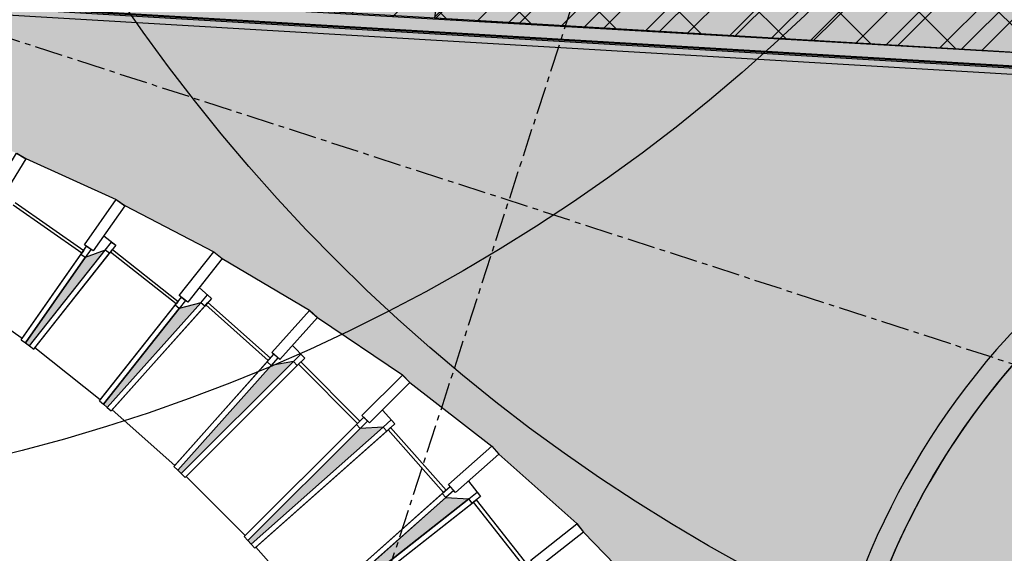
# Model space of a CAD drawing. Header units: millimetres. Extents: x -4106 to 114694, y -37499 to 54647.
# Tile 56 of 109: x 42428 to 53494, y 14123 to 20118. Entities that reach past the tile are written whole.
import ezdxf

# ---------------------------------------------------------------- set-up
doc = ezdxf.new("R2010")
doc.units = ezdxf.units.MM
doc.header["$LTSCALE"] = 50
for name, pattern in [('B0301', [25, 12.5, -6.25, 0, -6.25]), ('B0702', [4.6875, 3.125, -1.5625]), ('XREF_STRAMIEN$0$B0201', [50, 31.25, -6.25, 6.25, -6.25])]:
    doc.linetypes.add(name, pattern=pattern)
for name, color, linetype in [('FOK_ BRANDSLANGHASPELS', 2, 'Continuous'), ('FOK_07_STRAMIEN', 13, 'B0301'), ('FOK_08---_MAATVOERING', 2, 'Continuous'), ('FOK_22_BINNENWANDEN', 2, 'Continuous'), ('XREF_05-werkset$0$AA01254-_egaal-254', 254, 'Continuous'), ('XREF_05-werkset$0$AA31-O--_GLAS', 242, 'Continuous'), ('XREF_05-werkset$0$AI22XW--_SYSTEEMW', 1, 'Continuous'), ('XREF_05-werkset$0$AI31-O--_GLAS', 242, 'Continuous'), ('XREF_05-werkset$0$AL01254-_egaal-254', 254, 'Continuous'), ('XREF_05-werkset$0$AL22XW--_SYSTEEMW', 2, 'Continuous'), ('XREF_05-werkset$0$AL28MH--_METAAL', 3, 'Continuous'), ('XREF_05-werkset$0$AL31-O--_GLAS', 1, 'Continuous'), ('XREF_05-werkset$0$AL31XH4-_ALUMINIUM', 2, 'Continuous'), ('XREF_05-werkset$0$AL32-O--_GLAS', 2, 'Continuous'), ('XREF_05-werkset$0$AZ32-O--_GLAS', 2, 'Continuous'), ('XREF_05_PLAFOND$0$AA00VV4-_SOLID252', 254, 'Continuous'), ('XREF_05_PLAFOND$0$AI45----_PLAFONDAFW', 2, 'Continuous'), ('XREF_05_Sprinkler installatie$0$verzonken sprinkler', 6, 'Continuous'), ('XREF_STRAMIEN$0$AL$7A---_STRAMIEN', 1, 'XREF_STRAMIEN$0$B0201')]:
    doc.layers.add(name, color=color, linetype=linetype)

# ---------------------------------------------------------------- blocks, each defined once
blk = doc.blocks.new('*U548')
at = {"layer": 'XREF_05-werkset$0$AL32-O--_GLAS'}
for points in [[(31123.38334294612, 20934.93867766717), (60383.58933195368, 19200.40941106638)], [(60381.81405113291, 19170.4619841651), (31151.724782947, 20903.20594776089)]]:
    blk.add_lwpolyline(points, dxfattribs=at)
at = {"layer": 'XREF_05-werkset$0$AZ32-O--_GLAS'}
blk.add_lwpolyline([(60382.70169154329, 19185.43569761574), (31137.55406294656, 20919.07231271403)], dxfattribs=at)
blk = doc.blocks.new('XREF_05-werkset')
at = {"layer": 'XREF_05-werkset$0$AA01254-_egaal-254'}
h = blk.add_hatch(color=256, dxfattribs=at)
edge = h.paths.add_edge_path()
edge.add_arc((59883.05870433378, 10789.77541387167), 8325.515338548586, 86.5940920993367, 180.5095087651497, ccw=False)
edge.add_line((60377.67177673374, 19100.58545628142), (31177.83552458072, 20829.87501015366))
edge.add_line((31177.83552458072, 20829.87501015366), (31160.08569589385, 20518.0231911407))
edge.add_line((31160.08569589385, 20518.0231911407), (32075.97760881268, 20624.99516807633))
edge.add_line((32075.97760881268, 20624.99516807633), (32195.8505195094, 20619.4738203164))
edge.add_line((32195.8505195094, 20619.4738203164), (33203.19021731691, 20539.61443232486))
edge.add_line((33203.19021731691, 20539.61443232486), (33322.78185944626, 20529.72306574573))
edge.add_line((33322.78185944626, 20529.72306574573), (34336.45556765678, 20414.56210635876))
edge.add_line((34336.45556765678, 20414.56210635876), (34455.26101659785, 20397.67230760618))
edge.add_line((34455.26101659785, 20397.67230760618), (35467.75376936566, 20251.079680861))
edge.add_line((35467.75376936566, 20251.079680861), (35585.36383809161, 20227.24962139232))
edge.add_line((35585.36383809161, 20227.24962139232), (36598.5529813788, 20049.71727087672))
edge.add_line((36598.5529813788, 20049.71727087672), (36714.55283558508, 20018.99213741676))
edge.add_line((36714.55283558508, 20018.99213741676), (37730.1355161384, 19811.17382985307))
edge.add_line((37730.1355161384, 19811.17382985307), (37844.145126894, 19773.73309461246))
edge.add_line((37844.145126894, 19773.73309461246), (38974.06353957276, 19812.55587693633))
edge.add_line((38974.06353957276, 19812.55587693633), (39085.68034823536, 19768.4912876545))
edge.add_line((39085.68034823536, 19768.4912876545), (40121.75874877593, 19475.82948439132))
edge.add_line((40121.75874877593, 19475.82948439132), (40230.59850856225, 19425.2932924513))
edge.add_line((40230.59850856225, 19425.2932924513), (41263.04210723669, 19078.91152107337))
edge.add_line((41263.04210723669, 19078.91152107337), (41368.72969522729, 19022.07725545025))
edge.add_line((41368.72969522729, 19022.07725545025), (42394.15471762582, 18620.32574328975))
edge.add_line((42394.15471762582, 18620.32574328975), (42496.32624057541, 18557.38942704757))
edge.add_line((42496.32624057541, 18557.38942704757), (43511.51524618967, 18097.97209674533))
edge.add_line((43511.51524618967, 18097.97209674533), (43609.81879974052, 18029.15050592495))
edge.add_line((43609.81879974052, 18029.15050592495), (44610.58718392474, 17509.60895880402))
edge.add_line((44610.58718392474, 17509.60895880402), (44704.68528853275, 17435.14053118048))
edge.add_line((44704.68528853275, 17435.14053118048), (45685.48910454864, 16853.16077796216))
edge.add_line((45685.48910454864, 16853.16077796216), (45775.05676291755, 16773.30068418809))
edge.add_line((45775.05676291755, 16773.30068418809), (46729.42719569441, 16126.51400979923))
edge.add_line((46729.42719569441, 16126.51400979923), (46814.15445659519, 16041.53582869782))
edge.add_line((46814.15445659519, 16041.53582869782), (47734.49645163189, 15327.76695411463))
edge.add_line((47734.49645163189, 15327.76695411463), (47814.0927987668, 15237.96482983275))
edge.add_line((47814.0927987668, 15237.96482983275), (48691.27441101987, 14455.91756543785))
edge.add_line((48691.27441101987, 14455.91756543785), (48765.46571966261, 14361.60081335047))
edge.add_line((48765.46571966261, 14361.60081335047), (49589.75970260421, 13510.48098475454))
edge.add_line((49589.75970260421, 13510.48098475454), (49658.29064676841, 13411.97459059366))
edge.add_line((49658.29064676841, 13411.97459059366), (50480.02193955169, 12392.10065851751))
edge.add_line((50480.02193955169, 12392.10065851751), (51557.87254796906, 10715.7408659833))
h = blk.add_hatch(color=253, dxfattribs=at)
edge = h.paths.add_edge_path(flags=16)
edge.add_arc((59127.30301386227, 8451.048324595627), 1979.082289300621, 0, 360)
edge = h.paths.add_edge_path()
edge.add_arc((59884.73542131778, 10785.18245180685), 8329.999999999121, 89.57658147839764, 164.4992326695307)
edge.add_line((51857.72355966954, 13011.3856260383), (51898.5425132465, 12981.57301612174))
edge.add_line((51898.5425132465, 12981.57301612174), (52395.53445669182, 12045.30435374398))
edge.add_line((52395.53445669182, 12045.30435374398), (52600.65524609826, 11826.32505459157))
edge.add_line((52600.65524609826, 11826.32505459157), (53042.64788889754, 10862.87162878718))
edge.add_line((53042.64788889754, 10862.87162878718), (53199.37077242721, 10613.17992852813))
edge.add_line((53199.37077242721, 10613.17992852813), (53584.88348870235, 9625.769200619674))
edge.add_line((53584.88348870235, 9625.769200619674), (53697.56735351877, 9355.045989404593))
edge.add_line((53697.56735351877, 9355.045989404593), (54025.30871865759, 8346.985674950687))
edge.add_line((54025.30871865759, 8346.985674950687), (54071.31314790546, 8054.557182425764))
edge.add_line((54071.31314790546, 8054.557182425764), (54340.12517164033, 7029.208414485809))
edge.add_line((54340.12517164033, 7029.208414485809), (54328.13744984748, 6728.620724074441))
edge.add_line((54328.13744984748, 6728.620724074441), (54537.11777438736, 5689.425254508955))
edge.add_line((54537.11777438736, 5689.425254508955), (54466.30601783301, 5388.823947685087))
edge.add_line((54466.30601783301, 5388.823947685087), (54614.7531825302, 4339.270023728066))
edge.add_arc((59890.90714813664, 10776.99174224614), 8323.584660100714, 230.6630333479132, 358.3036067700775)
edge.add_line((68210.84379440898, 10530.58598768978), (68214.49628381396, 10722.06372536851))
edge.add_arc((59886.75650472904, 10787.07208514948), 8327.993510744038, 359.5527443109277, 446.5969642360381)
edge.add_line((60381.10007268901, 19100.38071359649), (59946.29395514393, 19114.95499053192))
at = {"layer": 'XREF_05-werkset$0$AA31-O--_GLAS'}
for points in [[(43389.97803031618, 17530.5978774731), (43164.64562309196, 17446.0055146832), (42494.30120499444, 16488.36071814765), (42538.82237234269, 16455.20360580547)], [(43412.51689407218, 15761.68134888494), (44462.0861323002, 16938.72041981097), (44221.17795435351, 16872.79343346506), (43370.0194064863, 15797.39551055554)], [(44244.02613563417, 15018.10346465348), (45505.84118389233, 16276.29584971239), (45253.26711455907, 16233.28959147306), (44203.69447808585, 15056.24670958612)], [(45030.48133509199, 14227.02576524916), (46513.46626397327, 15541.56762641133), (46254.2653218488, 15525.65524998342), (44992.45414148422, 14267.46672171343)], [(45733.586665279, 13433.77744695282), (47216.56733033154, 14748.31552858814), (47475.84329463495, 14733.75725739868), (45769.17607660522, 13391.17542764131)]]:
    blk.add_hatch(color=252, dxfattribs=at).paths.add_polyline_path(points)
at = {"layer": 'XREF_05-werkset$0$AA01254-_egaal-254', "color": 253}
for points in [[(54614.7531825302, 4339.270023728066), (54614.7531825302, 4339.270023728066, 0.630742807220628), (68214.5057432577, 10723.324764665), (68214.47645058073, 10723.32498137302, 0.3991365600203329), (60377.66646220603, 19100.49580487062), (59946.29395514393, 19114.95499053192, 0.3390779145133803), (51857.72355966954, 13011.3856260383), (51898.5425132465, 12981.57301612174), (52395.53445669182, 12045.30435374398), (52600.65524609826, 11826.32505459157), (53042.64788889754, 10862.87162878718), (53199.37077242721, 10613.17992852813), (53584.88348870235, 9625.769200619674), (53697.56735351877, 9355.045989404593), (54025.30871865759, 8346.985674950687), (54071.31314790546, 8054.557182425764), (54340.12517164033, 7029.208414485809), (54328.13744984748, 6728.620724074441), (54537.11777438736, 5689.425254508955), (54466.30601783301, 5388.823947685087)], [(54614.7531825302, 4339.270023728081), (54614.7531825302, 4339.270023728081, 0.630742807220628), (68214.5057432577, 10723.32476466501), (68214.5057432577, 10723.32476466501, 0.399126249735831), (60377.67172921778, 19100.5846547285), (59946.29395514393, 19114.95499053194, 0.3390779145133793), (51857.72355966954, 13011.38562603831), (51898.5425132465, 12981.57301612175), (52395.53445669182, 12045.304353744), (52600.65524609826, 11826.32505459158), (53042.64788889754, 10862.87162878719), (53199.37077242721, 10613.17992852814), (53584.88348870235, 9625.769200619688), (53697.56735351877, 9355.045989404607), (54025.30871865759, 8346.985674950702), (54071.31314790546, 8054.557182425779), (54340.12517164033, 7029.208414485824), (54328.13744984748, 6728.620724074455), (54537.11777438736, 5689.425254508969), (54466.30601783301, 5388.823947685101)]]:
    blk.add_lwpolyline(points, format="xyb", close=True, dxfattribs=at)
at = {"layer": 'XREF_05-werkset$0$AI22XW--_SYSTEEMW', "color": 242}
for centre, radius, start, end in [((59884.73542131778, 10785.18245180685), 8579.999999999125, 100.4489966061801, 177.603451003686), ((59884.7354213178, 10785.18245180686), 8330, 216.7522737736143, 180.4430089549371)]:
    blk.add_arc(centre, radius, start, end, dxfattribs=at)
at = {"layer": 'XREF_05-werkset$0$AI31-O--_GLAS'}
for points in [[(43389.97803031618, 17530.5978774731), (43164.64562309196, 17446.0055146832), (42494.30120499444, 16488.36071814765), (42538.82237234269, 16455.20360580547)], [(43412.51689407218, 15761.68134888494), (44462.0861323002, 16938.72041981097), (44221.17795435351, 16872.79343346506), (43370.0194064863, 15797.39551055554)], [(44244.02613563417, 15018.10346465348), (45505.84118389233, 16276.29584971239), (45253.26711455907, 16233.28959147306), (44203.69447808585, 15056.24670958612)], [(45030.48133509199, 14227.02576524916), (46513.46626397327, 15541.56762641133), (46254.2653218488, 15525.65524998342), (44992.45414148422, 14267.46672171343)], [(45733.586665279, 13433.77744695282), (47216.56733033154, 14748.31552858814), (47475.84329463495, 14733.75725739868), (45769.17607660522, 13391.17542764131)]]:
    blk.add_lwpolyline(points, close=True, dxfattribs=at)
at = {"layer": 'XREF_05-werkset$0$AL01254-_egaal-254'}
blk.add_lwpolyline([(42394.15471762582, 18620.32574328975), (42496.32624057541, 18557.38942704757), (43511.51524618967, 18097.97209674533), (43609.81879974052, 18029.15050592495), (44610.58718392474, 17509.60895880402), (44704.68528853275, 17435.14053118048), (45685.48910454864, 16853.16077796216), (45775.05676291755, 16773.30068418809), (46729.42719569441, 16126.51400979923), (46814.15445659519, 16041.53582869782), (47734.49645163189, 15327.76695411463), (47814.0927987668, 15237.96482983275), (48691.27441101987, 14455.91756543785), (48765.46571966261, 14361.60081335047), (49589.75970260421, 13510.48098475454), (49658.29064676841, 13411.97459059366), (50480.02193955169, 12392.10065851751), (51557.87254796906, 10715.7408659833, -0.4343736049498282), (60377.67177673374, 19100.58545628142), (31177.83552458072, 20829.87501015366)], format="xyb", dxfattribs=at)
at = {"layer": 'XREF_05-werkset$0$AL22XW--_SYSTEEMW'}
blk.add_line((60392.46573605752, 19350.14654557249), (31131.30859042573, 21082.72920607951), dxfattribs=at)
blk.add_lwpolyline([(67939.67398753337, -22395.66528132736), (67969.23736885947, -22304.57036627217), (68214.50574386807, 10723.32476383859, 0.3991262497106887), (60377.67172921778, 19100.5846547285), (31177.83552458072, 20829.87501015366)], format="xyb", dxfattribs=at)
at = {"layer": 'XREF_05-werkset$0$AL28MH--_METAAL'}
for points in [[(42393.15471762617, 18619.32574329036), (42495.32624057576, 18556.38942704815), (42173.98098110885, 18034.70998560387), (42071.80924611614, 18097.64595754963)], [(48690.27441102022, 14454.91756543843), (48764.46571966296, 14360.60081335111), (48244.98568738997, 13951.96358455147), (48170.79437874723, 14046.28033663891)]]:
    blk.add_lwpolyline(points, close=True, dxfattribs=at)
for points in [[(43510.51524619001, 18096.97209674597), (43608.81879974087, 18028.15050592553), (43254.227564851, 17521.65860371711), (43155.92571985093, 17590.47842656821), (43510.51524619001, 18096.97209674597)], [(44609.58718392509, 17508.60895880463), (44703.6852885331, 17434.14053118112), (44315.81464604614, 16944.02823183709), (44221.71438840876, 17018.49836334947), (44609.58718392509, 17508.60895880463)], [(45684.48910454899, 16852.16077796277), (45774.0567629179, 16772.30068418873), (45352.87785489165, 16299.92447269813), (45263.3083057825, 16379.78702675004), (45684.48910454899, 16852.16077796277)], [(46728.42719569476, 16125.51400979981), (46813.15445659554, 16040.53582869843), (46358.75390488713, 15587.47234363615), (46274.02620611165, 15672.45008811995), (46728.42719569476, 16125.51400979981)], [(47733.49645163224, 15326.76695411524), (47813.09279876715, 15236.96482983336), (47325.80289877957, 14805.04947858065), (47246.2060689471, 14894.85117499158), (47733.49645163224, 15326.76695411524)]]:
    blk.add_lwpolyline(points, dxfattribs=at)
at = {"layer": 'XREF_05-werkset$0$AL31-O--_GLAS'}
for p, q in [((42376.77139459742, 18064.25901182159), (43146.81589741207, 17525.15655039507)), ((43126.13152404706, 17495.61110868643), (42356.08702123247, 18034.71357011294)), ((43146.81589741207, 17525.15655039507), (43126.13152404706, 17495.61110868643)), ((43448.66326648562, 17508.06698152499), (43471.28917955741, 17536.65676625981)), ((44185.76508591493, 16924.73096514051), (43448.66326648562, 17508.06698152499)), ((43471.28917955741, 17536.65676625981), (44208.39099898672, 16953.32074987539)), ((44208.39099898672, 16953.32074987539), (44185.76508591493, 16924.73096514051)), ((44519.50539698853, 16912.96159840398), (44544.07429935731, 16940.51675905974)), ((44544.07429935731, 16940.51675905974), (45245.68762324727, 16314.94602449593)), ((45221.1187208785, 16287.39086384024), (44519.50539698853, 16912.96159840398)), ((45245.68762324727, 16314.94602449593), (45221.1187208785, 16287.39086384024)), ((45561.83683089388, 16247.3986637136), (45588.34352974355, 16273.8273670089)), ((45588.34352974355, 16273.8273670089), (46252.04040679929, 15608.16494838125)), ((46225.53370794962, 15581.73624508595), (45561.83683089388, 16247.3986637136)), ((46252.04040679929, 15608.16494838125), (46225.53370794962, 15581.73624508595)), ((46567.88313454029, 15509.624024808), (46596.30837870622, 15534.81908696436)), ((47191.38785376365, 14806.17405126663), (46567.88313454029, 15509.624024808)), ((46596.30837870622, 15534.81908696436), (47219.81309792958, 14831.36911342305)), ((47219.81309792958, 14831.36911342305), (47191.38785376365, 14806.17405126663)), ((47528.52334992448, 14698.85799821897), (47558.8263518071, 14722.69516989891)), ((47558.8263518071, 14722.69516989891), (48139.991602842, 13983.88061188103)), ((48109.68860095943, 13960.04344020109), (47528.52334992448, 14698.85799821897))]:
    blk.add_line(p, q, dxfattribs=at)
at = {"layer": 'XREF_05-werkset$0$AL31-O--_GLAS', "extrusion": (0.5565576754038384, 0.794977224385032, -0.2413602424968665)}
blk.add_line((42376.77139459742, 18064.25901182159), (43146.81589741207, 17525.15655039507), dxfattribs=at)
at = {"layer": 'XREF_05-werkset$0$AL31-O--_GLAS', "extrusion": (-0.5565576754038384, -0.794977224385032, 0.2413602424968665)}
for p, q in [((43126.13152404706, 17495.61110868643), (42356.08702123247, 18034.71357011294)), ((42455.16733205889, 16537.08091171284), (43126.13152404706, 17495.61110868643)), ((42445.14929390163, 16522.77132167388), (43115.49384631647, 17480.41631009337)), ((42494.30120499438, 16488.36071814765), (43164.6456230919, 17446.0055146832)), ((42455.16733205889, 16537.08091171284), (41685.12072493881, 17076.18036695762)), ((42445.14929390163, 16522.77132167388), (42494.30120499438, 16488.36071814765))]:
    blk.add_line(p, q, dxfattribs=at)
at = {"layer": 'XREF_05-werkset$0$AL31-O--_GLAS', "extrusion": (0.8191985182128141, -0.5735100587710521, 1.569567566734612e-05)}
for p, q in [((42455.16733205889, 16537.08091171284), (43126.13152404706, 17495.61110868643)), ((43146.81589741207, 17525.15655039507), (43126.13152404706, 17495.61110868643)), ((42494.30120499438, 16488.36071814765), (43164.6456230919, 17446.0055146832))]:
    blk.add_line(p, q, dxfattribs=at)
at = {"layer": 'XREF_05-werkset$0$AL31-O--_GLAS', "extrusion": (-0.78414814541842, 0.6205736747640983, 1.505442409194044e-05)}
for p, q in [((42538.82237234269, 16455.20360580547), (43389.97803031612, 17530.5978774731)), ((42596.59432071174, 16431.51881460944), (43448.66326648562, 17508.06698152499)), ((43448.66326648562, 17508.06698152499), (43471.28917955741, 17536.65676625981)), ((43322.97051776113, 15834.62993104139), (44174.12890204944, 16910.02764727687))]:
    blk.add_line(p, q, dxfattribs=at)
at = {"layer": 'XREF_05-werkset$0$AL31-O--_GLAS', "extrusion": (-0.5957255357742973, -0.7527571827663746, 0.2801208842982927)}
for p, q in [((42538.82237234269, 16455.20360580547), (43389.97803031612, 17530.5978774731)), ((42585.8712610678, 16417.96918531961), (43437.02708262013, 17493.36366366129)), ((42596.59432071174, 16431.51881460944), (43448.66326648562, 17508.06698152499)), ((44185.76508591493, 16924.73096514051), (43448.66326648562, 17508.06698152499)), ((43322.97051776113, 15834.62993104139), (44174.12890204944, 16910.02764727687)), ((43333.69357740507, 15848.17956033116), (44185.76508591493, 16924.73096514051)), ((43370.01940648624, 15797.39551055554), (44221.17795435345, 16872.79343346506)), ((42538.82237234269, 16455.20360580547), (42585.8712610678, 16417.96918531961)), ((43333.69357740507, 15848.17956033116), (42596.59432071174, 16431.51881460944)), ((43322.97051776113, 15834.62993104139), (43370.01940648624, 15797.39551055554))]:
    blk.add_line(p, q, dxfattribs=at)
at = {"layer": 'XREF_05-werkset$0$AL31-O--_GLAS', "extrusion": (0.78414814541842, -0.6205736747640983, -1.505442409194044e-05)}
for p, q in [((42585.8712610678, 16417.96918531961), (43437.02708262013, 17493.36366366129)), ((44208.39099898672, 16953.32074987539), (44185.76508591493, 16924.73096514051)), ((43333.69357740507, 15848.17956033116), (44185.76508591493, 16924.73096514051)), ((43370.01940648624, 15797.39551055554), (44221.17795435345, 16872.79343346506))]:
    blk.add_line(p, q, dxfattribs=at)
at = {"layer": 'XREF_05-werkset$0$AL31-O--_GLAS', "extrusion": (0.5957255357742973, 0.7527571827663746, -0.2801208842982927)}
blk.add_line((43471.28917955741, 17536.65676625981), (44208.39099898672, 16953.32074987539), dxfattribs=at)
at = {"layer": 'XREF_05-werkset$0$AL31-O--_GLAS', "extrusion": (-0.8191985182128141, 0.5735100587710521, -1.569567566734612e-05)}
blk.add_line((42445.14929390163, 16522.77132167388), (43115.49384631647, 17480.41631009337), dxfattribs=at)
at = {"layer": 'XREF_05-werkset$0$AL31-O--_GLAS', "extrusion": (-0.7463939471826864, 0.6655043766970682, 1.435604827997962e-05)}
for p, q in [((43412.51689407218, 15761.68134888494), (44462.08613230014, 16938.72041981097)), ((44519.50539698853, 16912.96159840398), (44544.07429935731, 16940.51675905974)), ((43468.6572865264, 15734.48833663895), (44519.50539698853, 16912.96159840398)), ((44158.91084125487, 15096.17697218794), (45208.48328537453, 16273.21963836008))]:
    blk.add_line(p, q, dxfattribs=at)
at = {"layer": 'XREF_05-werkset$0$AL31-O--_GLAS', "extrusion": (-0.6309308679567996, -0.7076250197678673, 0.3181085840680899)}
for p, q in [((43412.51689407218, 15761.68134888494), (44462.08613230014, 16938.72041981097)), ((43457.30053090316, 15721.75108628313), (44506.86996148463, 16898.79037292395)), ((43468.6572865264, 15734.48833663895), (44519.50539698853, 16912.96159840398)), ((45221.1187208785, 16287.39086384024), (44519.50539698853, 16912.96159840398)), ((44158.91084125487, 15096.17697218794), (45208.48328537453, 16273.21963836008)), ((44170.26759687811, 15108.91422254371), (45221.1187208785, 16287.39086384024)), ((44203.69447808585, 15056.24670958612), (45253.26711455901, 16233.28959147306)), ((43412.51689407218, 15761.68134888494), (43457.30053090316, 15721.75108628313)), ((44170.26759687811, 15108.91422254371), (43468.6572865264, 15734.48833663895)), ((44158.91084125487, 15096.17697218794), (44203.69447808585, 15056.24670958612))]:
    blk.add_line(p, q, dxfattribs=at)
at = {"layer": 'XREF_05-werkset$0$AL31-O--_GLAS', "extrusion": (0.6309308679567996, 0.7076250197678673, -0.3181085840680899)}
blk.add_line((44544.07429935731, 16940.51675905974), (45245.68762324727, 16314.94602449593), dxfattribs=at)
at = {"layer": 'XREF_05-werkset$0$AL31-O--_GLAS', "extrusion": (0.7463939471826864, -0.6655043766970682, -1.435604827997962e-05)}
for p, q in [((43457.30053090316, 15721.75108628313), (44506.86996148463, 16898.79037292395)), ((44170.26759687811, 15108.91422254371), (45221.1187208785, 16287.39086384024)), ((45245.68762324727, 16314.94602449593), (45221.1187208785, 16287.39086384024)), ((44203.69447808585, 15056.24670958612), (45253.26711455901, 16233.28959147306))]:
    blk.add_line(p, q, dxfattribs=at)
at = {"layer": 'XREF_05-werkset$0$AL31-O--_GLAS', "extrusion": (-0.7060641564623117, 0.7081478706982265, -1.359162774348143e-05)}
for p, q in [((44244.02613563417, 15018.10346465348), (45505.84118389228, 16276.29584971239)), ((45561.83683089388, 16247.3986637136), (45588.34352974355, 16273.8273670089)), ((44298.30885395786, 14987.49826778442), (45561.83683089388, 16247.3986637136)), ((44950.09029209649, 14309.9555939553), (46211.90169139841, 15568.14434053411))]:
    blk.add_line(p, q, dxfattribs=at)
at = {"layer": 'XREF_05-werkset$0$AL31-O--_GLAS', "extrusion": (-0.6621593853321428, -0.6602041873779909, 0.3545072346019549)}
for p, q in [((44244.02613563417, 15018.10346465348), (45505.84118389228, 16276.29584971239)), ((44286.3899850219, 14975.61459241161), (45548.20481434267, 16233.8067591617)), ((44298.30885395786, 14987.49826778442), (45561.83683089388, 16247.3986637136)), ((46225.53370794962, 15581.73624508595), (45561.83683089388, 16247.3986637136)), ((44950.09029209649, 14309.9555939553), (46211.90169139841, 15568.14434053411)), ((44962.00916103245, 14321.83926932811), (46225.53370794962, 15581.73624508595)), ((44992.45414148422, 14267.46672171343), (46254.26532184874, 15525.65524998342)), ((44244.02613563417, 15018.10346465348), (44286.3899850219, 14975.61459241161)), ((44962.00916103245, 14321.83926932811), (44298.30885395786, 14987.49826778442)), ((44950.09029209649, 14309.9555939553), (44992.45414148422, 14267.46672171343))]:
    blk.add_line(p, q, dxfattribs=at)
at = {"layer": 'XREF_05-werkset$0$AL31-O--_GLAS', "extrusion": (0.6621593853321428, 0.6602041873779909, -0.3545072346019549)}
blk.add_line((45588.34352974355, 16273.8273670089), (46252.04040679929, 15608.16494838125), dxfattribs=at)
at = {"layer": 'XREF_05-werkset$0$AL31-O--_GLAS', "extrusion": (0.7060641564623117, -0.7081478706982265, 1.359162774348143e-05)}
for p, q in [((44286.3899850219, 14975.61459241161), (45548.20481434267, 16233.8067591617)), ((46252.04040679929, 15608.16494838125), (46225.53370794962, 15581.73624508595)), ((44962.00916103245, 14321.83926932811), (46225.53370794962, 15581.73624508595)), ((44992.45414148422, 14267.46672171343), (46254.26532184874, 15525.65524998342))]:
    blk.add_line(p, q, dxfattribs=at)
at = {"layer": 'XREF_05-werkset$0$AL31-O--_GLAS', "extrusion": (-0.6633069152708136, 0.7483474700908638, -1.27483986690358e-05)}
for p, q in [((45030.48133509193, 14227.02576524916), (46513.46626397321, 15541.56762641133)), ((45082.69184253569, 14193.12640763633), (46567.88313454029, 15509.624024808)), ((46567.88313454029, 15509.624024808), (46596.30837870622, 15534.81908696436)), ((45693.78825036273, 13478.67829515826), (47176.76915676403, 14793.21659072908))]:
    blk.add_line(p, q, dxfattribs=at)
at = {"layer": 'XREF_05-werkset$0$AL31-O--_GLAS', "extrusion": (-0.6895606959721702, -0.6111939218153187, 0.388520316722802)}
for p, q in [((45030.48133509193, 14227.02576524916), (46513.46626397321, 15541.56762641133)), ((45070.27975000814, 14182.12491704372), (46553.26443754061, 15496.66656427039)), ((45082.69184253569, 14193.12640763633), (46567.88313454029, 15509.624024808)), ((47191.38785376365, 14806.17405126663), (46567.88313454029, 15509.624024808)), ((45693.78825036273, 13478.67829515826), (47176.76915676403, 14793.21659072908)), ((45706.20034289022, 13489.67978575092), (47191.38785376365, 14806.17405126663)), ((45733.586665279, 13433.77744695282), (47216.56733033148, 14748.31552858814)), ((45030.48133509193, 14227.02576524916), (45070.27975000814, 14182.12491704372)), ((45706.20034289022, 13489.67978575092), (45082.69184253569, 14193.12640763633))]:
    blk.add_line(p, q, dxfattribs=at)
at = {"layer": 'XREF_05-werkset$0$AL31-O--_GLAS', "extrusion": (0.6633069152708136, -0.7483474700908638, 1.27483986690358e-05)}
for p, q in [((45070.27975000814, 14182.12491704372), (46553.26443754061, 15496.66656427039)), ((47219.81309792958, 14831.36911342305), (47191.38785376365, 14806.17405126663)), ((45706.20034289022, 13489.67978575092), (47191.38785376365, 14806.17405126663)), ((45733.586665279, 13433.77744695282), (47216.56733033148, 14748.31552858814))]:
    blk.add_line(p, q, dxfattribs=at)
at = {"layer": 'XREF_05-werkset$0$AL31-O--_GLAS', "extrusion": (0.6895606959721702, 0.6111939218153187, -0.388520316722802)}
blk.add_line((46596.30837870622, 15534.81908696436), (47219.81309792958, 14831.36911342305), dxfattribs=at)
at = {"layer": 'XREF_05-werkset$0$AL31-O--_GLAS', "extrusion": (-0.6182651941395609, 0.7859695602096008, -1.181091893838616e-05)}
for p, q in [((45769.17607660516, 13391.17542764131), (47475.84329463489, 14733.75725739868)), ((47528.52334992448, 14698.85799821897), (47558.8263518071, 14722.69516989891)), ((45819.11503945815, 13354.11983660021), (47528.52334992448, 14698.85799821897))]:
    blk.add_line(p, q, dxfattribs=at)
at = {"layer": 'XREF_05-werkset$0$AL31-O--_GLAS', "extrusion": (-0.7135028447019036, -0.5612545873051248, 0.4194126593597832)}
for p, q in [((45769.17607660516, 13391.17542764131), (47475.84329463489, 14733.75725739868)), ((45806.27198825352, 13344.0172540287), (47512.93894895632, 14686.5988813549)), ((45819.11503945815, 13354.11983660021), (47528.52334992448, 14698.85799821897)), ((48109.68860095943, 13960.04344020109), (47528.52334992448, 14698.85799821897))]:
    blk.add_line(p, q, dxfattribs=at)
at = {"layer": 'XREF_05-werkset$0$AL31-O--_GLAS', "extrusion": (0.7135028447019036, 0.5612545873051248, -0.4194126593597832)}
blk.add_line((47558.8263518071, 14722.69516989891), (48139.991602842, 13983.88061188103), dxfattribs=at)
at = {"layer": 'XREF_05-werkset$0$AL31-O--_GLAS', "extrusion": (0.6182651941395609, -0.7859695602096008, 1.181091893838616e-05)}
blk.add_line((45806.27198825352, 13344.0172540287), (47512.93894895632, 14686.5988813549), dxfattribs=at)
at = {"layer": 'XREF_05-werkset$0$AL31XH4-_ALUMINIUM'}
for p, q in [((43372.48307158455, 17690.57269594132), (43508.13709513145, 17583.2172728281)), ((43389.97803031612, 17530.5978774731), (43461.08804282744, 17620.45148663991)), ((43115.49384631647, 17480.41631009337), (43180.50187689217, 17573.27341260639)), ((43229.6536536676, 17538.86261719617), (43164.6456230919, 17446.0055146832)), ((43180.50187689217, 17573.27341260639), (43229.6536536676, 17538.86261719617)), ((43437.02708262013, 17493.36366366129), (43389.97803031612, 17530.5978774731)), ((43508.13709513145, 17583.2172728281), (43437.02708262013, 17493.36366366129)), ((43164.6456230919, 17446.0055146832), (43115.49384631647, 17480.41631009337)), ((44445.99191060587, 17108.51987277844), (44584.0865117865, 16985.39230641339)), ((44174.12890204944, 16910.02764727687), (44245.23891456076, 16999.88125644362)), ((44292.28796686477, 16962.64704263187), (44221.17795435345, 16872.79343346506)), ((44245.23891456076, 16999.88125644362), (44292.28796686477, 16962.64704263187)), ((44462.08613230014, 16938.72041981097), (44539.30268260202, 17025.32235330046)), ((44506.86996148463, 16898.79037292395), (44462.08613230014, 16938.72041981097)), ((44584.0865117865, 16985.39230641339), (44506.86996148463, 16898.79037292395)), ((44221.17795435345, 16872.79343346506), (44174.12890204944, 16910.02764727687)), ((45492.39314157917, 16456.39883861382), (45631.51158215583, 16316.86839808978)), ((45208.48328537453, 16273.21963836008), (45285.69983567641, 16359.82157184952)), ((45253.26711455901, 16233.28959147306), (45208.48328537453, 16273.21963836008)), ((45330.48366486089, 16319.8915249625), (45253.26711455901, 16233.28959147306)), ((45285.69983567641, 16359.82157184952), (45330.48366486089, 16319.8915249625)), ((45505.84118389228, 16276.29584971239), (45589.1479517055, 16359.35748864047)), ((45548.20481434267, 16233.8067591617), (45505.84118389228, 16276.29584971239)), ((45631.51158215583, 16316.86839808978), (45548.20481434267, 16233.8067591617)), ((46503.96810028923, 15732.25924849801), (46642.600919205, 15575.85104533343)), ((46211.90169139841, 15568.14434053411), (46295.20845921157, 15651.20597946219)), ((46337.57208966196, 15608.7168889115), (46254.26532184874, 15525.65524998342)), ((46295.20845921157, 15651.20597946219), (46337.57208966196, 15608.7168889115)), ((46513.46626397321, 15541.56762641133), (46602.8027456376, 15620.75210747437)), ((46254.26532184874, 15525.65524998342), (46211.90169139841, 15568.14434053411)), ((46553.26443754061, 15496.66656427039), (46513.46626397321, 15541.56762641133)), ((46642.600919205, 15575.85104533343), (46553.26443754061, 15496.66656427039)), ((47176.76915676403, 14793.21659072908), (47266.10563842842, 14872.40107179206)), ((47266.10563842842, 14872.40107179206), (47305.90381199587, 14827.50000965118)), ((47471.9997801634, 14934.63286903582), (47608.17695487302, 14761.51570663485)), ((47216.56733033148, 14748.31552858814), (47176.76915676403, 14793.21659072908)), ((47305.90381199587, 14827.50000965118), (47216.56733033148, 14748.31552858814)), ((47475.84329463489, 14733.75725739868), (47571.08130055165, 14808.67408267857)), ((47512.93894895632, 14686.5988813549), (47475.84329463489, 14733.75725739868)), ((47608.17695487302, 14761.51570663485), (47512.93894895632, 14686.5988813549))]:
    blk.add_line(p, q, dxfattribs=at)
at = {"layer": 'XREF_05-werkset$0$AL31XH4-_ALUMINIUM', "extrusion": (-0.78414814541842, 0.6205736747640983, 1.505442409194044e-05)}
for p, q in [((43389.97803031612, 17530.5978774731), (43461.08804282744, 17620.45148663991)), ((44174.12890204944, 16910.02764727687), (44245.23891456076, 16999.88125644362))]:
    blk.add_line(p, q, dxfattribs=at)
at = {"layer": 'XREF_05-werkset$0$AL31XH4-_ALUMINIUM', "extrusion": (0.5957255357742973, 0.7527571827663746, -0.2801208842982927)}
for p, q in [((43461.08804282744, 17620.45148663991), (43508.13709513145, 17583.2172728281)), ((44245.23891456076, 16999.88125644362), (44292.28796686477, 16962.64704263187))]:
    blk.add_line(p, q, dxfattribs=at)
at = {"layer": 'XREF_05-werkset$0$AL31XH4-_ALUMINIUM', "extrusion": (-0.8191985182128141, 0.5735100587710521, -1.569567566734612e-05)}
blk.add_line((43115.49384631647, 17480.41631009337), (43180.50187689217, 17573.27341260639), dxfattribs=at)
at = {"layer": 'XREF_05-werkset$0$AL31XH4-_ALUMINIUM', "extrusion": (0.8191985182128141, -0.5735100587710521, 1.569567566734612e-05)}
blk.add_line((43229.6536536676, 17538.86261719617), (43164.6456230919, 17446.0055146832), dxfattribs=at)
at = {"layer": 'XREF_05-werkset$0$AL31XH4-_ALUMINIUM', "extrusion": (0.5565576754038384, 0.794977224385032, -0.2413602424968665)}
blk.add_line((43180.50187689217, 17573.27341260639), (43229.6536536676, 17538.86261719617), dxfattribs=at)
at = {"layer": 'XREF_05-werkset$0$AL31XH4-_ALUMINIUM', "extrusion": (-0.5957255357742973, -0.7527571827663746, 0.2801208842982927)}
for p, q in [((43437.02708262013, 17493.36366366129), (43389.97803031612, 17530.5978774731)), ((44221.17795435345, 16872.79343346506), (44174.12890204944, 16910.02764727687))]:
    blk.add_line(p, q, dxfattribs=at)
at = {"layer": 'XREF_05-werkset$0$AL31XH4-_ALUMINIUM', "extrusion": (0.78414814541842, -0.6205736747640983, -1.505442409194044e-05)}
for p, q in [((43508.13709513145, 17583.2172728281), (43437.02708262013, 17493.36366366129)), ((44292.28796686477, 16962.64704263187), (44221.17795435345, 16872.79343346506))]:
    blk.add_line(p, q, dxfattribs=at)
at = {"layer": 'XREF_05-werkset$0$AL31XH4-_ALUMINIUM', "extrusion": (-0.5565576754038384, -0.794977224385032, 0.2413602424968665)}
blk.add_line((43164.6456230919, 17446.0055146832), (43115.49384631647, 17480.41631009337), dxfattribs=at)
at = {"layer": 'XREF_05-werkset$0$AL31XH4-_ALUMINIUM', "extrusion": (-0.7463939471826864, 0.6655043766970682, 1.435604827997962e-05)}
for p, q in [((44462.08613230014, 16938.72041981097), (44539.30268260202, 17025.32235330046)), ((45208.48328537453, 16273.21963836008), (45285.69983567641, 16359.82157184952))]:
    blk.add_line(p, q, dxfattribs=at)
at = {"layer": 'XREF_05-werkset$0$AL31XH4-_ALUMINIUM', "extrusion": (-0.6309308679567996, -0.7076250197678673, 0.3181085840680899)}
for p, q in [((44506.86996148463, 16898.79037292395), (44462.08613230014, 16938.72041981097)), ((45253.26711455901, 16233.28959147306), (45208.48328537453, 16273.21963836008))]:
    blk.add_line(p, q, dxfattribs=at)
at = {"layer": 'XREF_05-werkset$0$AL31XH4-_ALUMINIUM', "extrusion": (0.7463939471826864, -0.6655043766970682, -1.435604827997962e-05)}
for p, q in [((44584.0865117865, 16985.39230641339), (44506.86996148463, 16898.79037292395)), ((45330.48366486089, 16319.8915249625), (45253.26711455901, 16233.28959147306))]:
    blk.add_line(p, q, dxfattribs=at)
at = {"layer": 'XREF_05-werkset$0$AL31XH4-_ALUMINIUM', "extrusion": (0.6309308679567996, 0.7076250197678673, -0.3181085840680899)}
for p, q in [((44539.30268260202, 17025.32235330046), (44584.0865117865, 16985.39230641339)), ((45285.69983567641, 16359.82157184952), (45330.48366486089, 16319.8915249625))]:
    blk.add_line(p, q, dxfattribs=at)
at = {"layer": 'XREF_05-werkset$0$AL31XH4-_ALUMINIUM', "extrusion": (-0.7060641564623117, 0.7081478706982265, -1.359162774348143e-05)}
for p, q in [((45505.84118389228, 16276.29584971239), (45589.1479517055, 16359.35748864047)), ((46211.90169139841, 15568.14434053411), (46295.20845921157, 15651.20597946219))]:
    blk.add_line(p, q, dxfattribs=at)
at = {"layer": 'XREF_05-werkset$0$AL31XH4-_ALUMINIUM', "extrusion": (-0.6621593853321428, -0.6602041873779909, 0.3545072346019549)}
for p, q in [((45548.20481434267, 16233.8067591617), (45505.84118389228, 16276.29584971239)), ((46254.26532184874, 15525.65524998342), (46211.90169139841, 15568.14434053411))]:
    blk.add_line(p, q, dxfattribs=at)
at = {"layer": 'XREF_05-werkset$0$AL31XH4-_ALUMINIUM', "extrusion": (0.7060641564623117, -0.7081478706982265, 1.359162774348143e-05)}
for p, q in [((45631.51158215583, 16316.86839808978), (45548.20481434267, 16233.8067591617)), ((46337.57208966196, 15608.7168889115), (46254.26532184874, 15525.65524998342))]:
    blk.add_line(p, q, dxfattribs=at)
at = {"layer": 'XREF_05-werkset$0$AL31XH4-_ALUMINIUM', "extrusion": (0.6621593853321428, 0.6602041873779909, -0.3545072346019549)}
for p, q in [((45589.1479517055, 16359.35748864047), (45631.51158215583, 16316.86839808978)), ((46295.20845921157, 15651.20597946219), (46337.57208966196, 15608.7168889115))]:
    blk.add_line(p, q, dxfattribs=at)
at = {"layer": 'XREF_05-werkset$0$AL31XH4-_ALUMINIUM', "extrusion": (-0.6633069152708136, 0.7483474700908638, -1.27483986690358e-05)}
for p, q in [((46513.46626397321, 15541.56762641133), (46602.8027456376, 15620.75210747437)), ((47176.76915676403, 14793.21659072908), (47266.10563842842, 14872.40107179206))]:
    blk.add_line(p, q, dxfattribs=at)
at = {"layer": 'XREF_05-werkset$0$AL31XH4-_ALUMINIUM', "extrusion": (0.6895606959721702, 0.6111939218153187, -0.388520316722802)}
for p, q in [((46602.8027456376, 15620.75210747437), (46642.600919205, 15575.85104533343)), ((47266.10563842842, 14872.40107179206), (47305.90381199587, 14827.50000965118))]:
    blk.add_line(p, q, dxfattribs=at)
at = {"layer": 'XREF_05-werkset$0$AL31XH4-_ALUMINIUM', "extrusion": (-0.6895606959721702, -0.6111939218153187, 0.388520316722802)}
for p, q in [((46553.26443754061, 15496.66656427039), (46513.46626397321, 15541.56762641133)), ((47216.56733033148, 14748.31552858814), (47176.76915676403, 14793.21659072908))]:
    blk.add_line(p, q, dxfattribs=at)
at = {"layer": 'XREF_05-werkset$0$AL31XH4-_ALUMINIUM', "extrusion": (0.6633069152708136, -0.7483474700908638, 1.27483986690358e-05)}
for p, q in [((46642.600919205, 15575.85104533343), (46553.26443754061, 15496.66656427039)), ((47305.90381199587, 14827.50000965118), (47216.56733033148, 14748.31552858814))]:
    blk.add_line(p, q, dxfattribs=at)
at = {"layer": 'XREF_05-werkset$0$AL31XH4-_ALUMINIUM', "extrusion": (-0.6182651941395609, 0.7859695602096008, -1.181091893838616e-05)}
blk.add_line((47475.84329463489, 14733.75725739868), (47571.08130055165, 14808.67408267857), dxfattribs=at)
at = {"layer": 'XREF_05-werkset$0$AL31XH4-_ALUMINIUM', "extrusion": (-0.7135028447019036, -0.5612545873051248, 0.4194126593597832)}
blk.add_line((47512.93894895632, 14686.5988813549), (47475.84329463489, 14733.75725739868), dxfattribs=at)
at = {"layer": 'XREF_05-werkset$0$AL31XH4-_ALUMINIUM', "extrusion": (0.6182651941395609, -0.7859695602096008, 1.181091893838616e-05)}
blk.add_line((47608.17695487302, 14761.51570663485), (47512.93894895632, 14686.5988813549), dxfattribs=at)
at = {"layer": 'XREF_05-werkset$0$AL31XH4-_ALUMINIUM', "extrusion": (0.7135028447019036, 0.5612545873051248, -0.4194126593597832)}
blk.add_line((47571.08130055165, 14808.67408267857), (47608.17695487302, 14761.51570663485), dxfattribs=at)
blk.add_blockref('*U548', (0, -2.91038304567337e-10))
blk = doc.blocks.new('XREF_STRAMIEN')
at = {"layer": 'XREF_STRAMIEN$0$AL$7A---_STRAMIEN', "ltscale": 0.2}
blk.add_line((4081.093327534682, 32318.52467705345), (99881.09332753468, 1228.184503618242), dxfattribs=at)
blk.add_lwpolyline([(56207.59897767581, 43612.94921925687), (36194.46306002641, -18054.38572193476)], dxfattribs=at)
blk = doc.blocks.new('XREF_05_PLAFOND')
at = {"layer": 'XREF_05_PLAFOND$0$AA00VV4-_SOLID252'}
h = blk.add_hatch(color=256, dxfattribs=at)
edge = h.paths.add_edge_path(flags=16)
edge.add_line((31231.3834552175, 21828.440290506), (22996.80046212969, 22270.01871067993))
edge.add_line((22996.80046212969, 22270.01871067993), (24807.03278981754, 36094.67203092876))
edge.add_line((24807.03278981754, 36094.67203092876), (95373.92533894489, 36094.67203092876))
edge.add_line((95373.92533894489, 36094.67203092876), (86392.75272233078, -27327.71370086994))
edge.add_line((86392.75272233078, -27327.71370086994), (68973.94226808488, -21674.72056476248))
edge.add_line((68973.94226808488, -21674.72056476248), (69214.4781715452, 10715.89887092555))
edge.add_arc((59884.73542131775, 10785.1824518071), 9330.000000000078, 359.5745237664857, 446.6107839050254)
edge.add_line((60436.31092525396, 20098.86402589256), (31231.3834552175, 21828.440290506))
edge = h.paths.add_edge_path()
edge.add_line((31161.23566608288, 20520.31977324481), (31177.83469109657, 20829.85946728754))
edge.add_line((31177.83469109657, 20829.85946728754), (60377.67177673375, 19100.58545628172))
edge.add_arc((59884.73395616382, 10785.1818796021), 8330.001460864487, -0.4254722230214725, 86.60747160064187, ccw=False)
edge.add_line((68214.50574386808, 10723.3247638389), (67969.23736885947, -22304.57036627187))
edge.add_line((67969.23736885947, -22304.57036627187), (67939.67398753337, -22395.66528132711))
edge.add_line((67939.67398753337, -22395.66528132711), (87220.13172489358, -28652.82592844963))
edge.add_line((87220.13172489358, -28652.82592844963), (96531.26890952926, 37099.67203092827))
edge.add_line((96531.26890952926, 37099.67203092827), (23925.0506387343, 37099.67203092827))
edge.add_line((23925.0506387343, 37099.67203092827), (21807.33510987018, 20926.78495499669))
edge.add_line((21807.33510987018, 20926.78495499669), (31096.23469585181, 20428.66894744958))
edge.add_line((31096.23469585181, 20428.66894744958), (31101.32174926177, 20523.53264908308))
edge.add_line((31101.32174926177, 20523.53264908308), (31161.23566608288, 20520.31977324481))
at = {"layer": 'XREF_05_PLAFOND$0$AI45----_PLAFONDAFW'}
h = blk.add_hatch(dxfattribs=at)
h.set_pattern_fill('_USER,_O', color=256, scale=600, angle=90, pattern_type=0)
h.set_pattern_definition([(81.94000000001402, (95233.47751709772, 35104.62741813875), (-594.0730704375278, 84.12601845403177), [])])
edge = h.paths.add_edge_path(flags=16)
edge.add_arc((41622.22216217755, 26897.39712025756), 5449.922833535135, 0, 360)
h.paths.add_polyline_path([(49933.51685366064, 30177.31994903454), (51533.51685368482, 30177.31994903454), (51533.51685368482, 27777.31994900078), (49933.51685366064, 27777.31994900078)], flags=16)
edge = h.paths.add_edge_path(flags=16)
edge.add_arc((86127.26898414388, 26613.49231748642), 3799.999999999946, 0, 360)
edge = h.paths.add_edge_path(flags=16)
edge.add_arc((74998.81403571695, -10766.81305209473), 5449.762209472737, 0, 360)
edge = h.paths.add_edge_path()
edge.add_line((31231.3834552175, 21828.440290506), (22996.80046212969, 22270.01871067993))
edge.add_line((22996.80046212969, 22270.01871067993), (24807.03278981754, 36094.67203092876))
edge.add_line((24807.03278981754, 36094.67203092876), (95373.92533894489, 36094.67203092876))
edge.add_line((95373.92533894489, 36094.67203092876), (86392.75272233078, -27327.71370086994))
edge.add_line((86392.75272233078, -27327.71370086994), (68973.94226808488, -21674.72056476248))
edge.add_line((68973.94226808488, -21674.72056476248), (69214.4781715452, 10715.89887092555))
edge.add_arc((59884.73542131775, 10785.1824518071), 9330.000000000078, 359.5745237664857, 446.6107839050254)
edge.add_line((60436.31092525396, 20098.86402589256), (31231.3834552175, 21828.440290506))
h = blk.add_hatch(dxfattribs=at)
h.set_pattern_fill('_USER,_O', color=256, scale=1800, pattern_type=0)
h.set_pattern_definition([(351.940000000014, (95233.47751709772, 35104.62741813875), (252.3780553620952, 1782.219211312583), [])])
edge = h.paths.add_edge_path(flags=16)
edge.add_arc((74998.81403571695, -10766.81305209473), 5449.762209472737, 0, 360)
edge = h.paths.add_edge_path(flags=16)
edge.add_arc((41622.22216217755, 26897.39712025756), 5449.922833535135, 0, 360)
h.paths.add_polyline_path([(49933.51685366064, 30177.31994903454), (51533.51685368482, 30177.31994903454), (51533.51685368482, 27777.31994900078), (49933.51685366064, 27777.31994900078)], flags=16)
edge = h.paths.add_edge_path(flags=16)
edge.add_arc((86127.26898414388, 26613.49231748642), 3799.999999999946, 0, 360)
edge = h.paths.add_edge_path()
edge.add_line((31231.3834552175, 21828.440290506), (22996.80046212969, 22270.01871067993))
edge.add_line((22996.80046212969, 22270.01871067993), (24807.03278981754, 36094.67203092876))
edge.add_line((24807.03278981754, 36094.67203092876), (95373.92533894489, 36094.67203092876))
edge.add_line((95373.92533894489, 36094.67203092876), (86392.75272233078, -27327.71370086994))
edge.add_line((86392.75272233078, -27327.71370086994), (68973.94226808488, -21674.72056476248))
edge.add_line((68973.94226808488, -21674.72056476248), (69214.4781715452, 10715.89887092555))
edge.add_arc((59884.73542131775, 10785.1824518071), 9330.000000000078, 359.5745237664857, 446.6107839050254)
edge.add_line((60436.31092525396, 20098.86402589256), (31231.3834552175, 21828.440290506))
blk = doc.blocks.new('XREF_05_Sprinkler installatie')
at = {"layer": 'XREF_05_Sprinkler installatie$0$verzonken sprinkler'}
h = blk.add_hatch(dxfattribs=at)
h.set_pattern_fill('JIS_WOOD', color=256, scale=500, style=0)
h.set_pattern_definition([(45, (3.267636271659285, -36464.68273191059), (-249.9999995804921, 249.9999995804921), [])])
h.paths.add_polyline_path([(24807.03278981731, 36094.67203092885), (95373.92533894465, 36094.67203092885), (86392.84474158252, -27327.06388811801), (68969.32186744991, -21673.20914637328), (69211.03728422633, 10225.90752060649), (69061.72606492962, 12468.35536685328), (68691.33701848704, 13866.55145737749), (68340.909219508, 14727.84642714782), (67608.98772607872, 16018.52063693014), (67276.1141817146, 16478.99586330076), (66137.76062066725, 17709.89790460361), (64798.9660670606, 18713.85227111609), (64109.13290363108, 19104.18705051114), (63010.06052012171, 19573.79196632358), (61837.82559859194, 19908.52975042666), (60551.56602838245, 20091.32962094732), (59092.51408986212, 20179.0812147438), (23005.0830215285, 22333.27220060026)], flags=16)
h.paths.add_polyline_path([(24131.28527104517, 36864.67203087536), (96541.63318034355, 37108.67203092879), (87227.54108821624, -28664.69260935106), (68230.87185380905, -22243.1032289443), (68457.43502085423, 9789.243633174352), (68440.33711164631, 11431.77329340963), (68331.7323397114, 12290.05555630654), (67835.18902450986, 13662.21434308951), (67691.18695620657, 14032.69525907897), (66838.90844666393, 15594.18469068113), (65842.13589832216, 16784.88282403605), (63693.75242631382, 18333.58721411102), (62337.44586121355, 18876.61226970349), (59567.28618320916, 19359.30782884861), (56813.57594424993, 19563.78432093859), (22128.14773676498, 21566.81134167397)])
blk.add_lwpolyline([(24131.28527104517, 36864.67203087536), (96541.63318034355, 37108.67203092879), (87227.54108821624, -28664.69260935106), (68230.87185380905, -22243.1032289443), (68457.43502085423, 9789.243633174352), (68440.33711164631, 11431.77329340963), (68331.7323397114, 12290.05555630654), (67835.18902450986, 13662.21434308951), (67691.18695620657, 14032.69525907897), (66838.90844666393, 15594.18469068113), (65842.13589832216, 16784.88282403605), (63693.75242631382, 18333.58721411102), (62337.44586121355, 18876.61226970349), (59567.28618320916, 19359.30782884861), (56813.57594424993, 19563.78432093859), (22128.14773676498, 21566.81134167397)], close=True, dxfattribs=at)
blk = doc.blocks.new('A$C4D8164B4')
at = {"layer": 'FOK_ BRANDSLANGHASPELS', "color": 2}
blk.add_circle((19999.99949391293, 19999.99965409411), 20000, dxfattribs=at)

msp = doc.modelspace()

# ---------------------------------------------------------------- hatches: boundary and pattern name
at = {"layer": 'FOK_08---_MAATVOERING'}
h = msp.add_hatch(dxfattribs=at)
h.set_pattern_fill('ANSI37', color=254, scale=200, style=0)
h.set_pattern_definition([(45, (3.492459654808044e-10, 8.731149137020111e-11), (-449.0128060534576, 449.0128060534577), []), (135, (3.492459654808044e-10, 8.731149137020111e-11), (-449.0128060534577, -449.0128060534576), [])])
edge = h.paths.add_edge_path()
edge.add_line((65844.8340374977, 24773.35999599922), (48102.60245250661, 27285.81742912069))
edge.add_line((48102.60245250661, 27285.81742912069), (47090.37867188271, 20137.79234830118))
edge.add_line((47090.37867188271, 20137.79234830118), (60392.02283142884, 19350.17278942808))
edge.add_arc((59884.89835338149, 10785.64531472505), 8579.52831460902, 54.60356444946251, 86.61134768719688, ccw=False)
edge.add_line((64854.42249419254, 17779.36649268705), (65844.8340374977, 24773.35999599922))

# ---------------------------------------------------------------- linework, layer by layer
at = {"layer": 'FOK_08---_MAATVOERING', "color": 13, "linetype": 'B0702', "ltscale": 2}
msp.add_lwpolyline([(65844.8340374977, 24773.35999599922), (48102.60245250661, 27285.81742912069), (47090.37867188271, 20137.79234830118), (60392.02283142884, 19350.17278942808, -0.1405754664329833), (64854.42249419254, 17779.36649268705)], format="xyb", close=True, dxfattribs=at)

# ---------------------------------------------------------------- block references
for name in ['XREF_05_PLAFOND', 'XREF_05_Sprinkler installatie']:
    msp.add_blockref(name, (-6.320988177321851e-11, 0))
at = {"layer": 'FOK_ BRANDSLANGHASPELS'}
for p in [(17457.63434276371, 14646.76965130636), (40125.6998314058, 11556.67582854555)]:
    msp.add_blockref('A$C4D8164B4', p, dxfattribs=at)
at = {"layer": 'FOK_07_STRAMIEN'}
msp.add_blockref('XREF_STRAMIEN', (-6.320988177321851e-11, 1.455191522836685e-11), dxfattribs=at)
at = {"layer": 'FOK_22_BINNENWANDEN'}
msp.add_blockref('XREF_05-werkset', (-6.320988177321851e-11, 0), dxfattribs=at)

doc.saveas('drawing.dxf')
